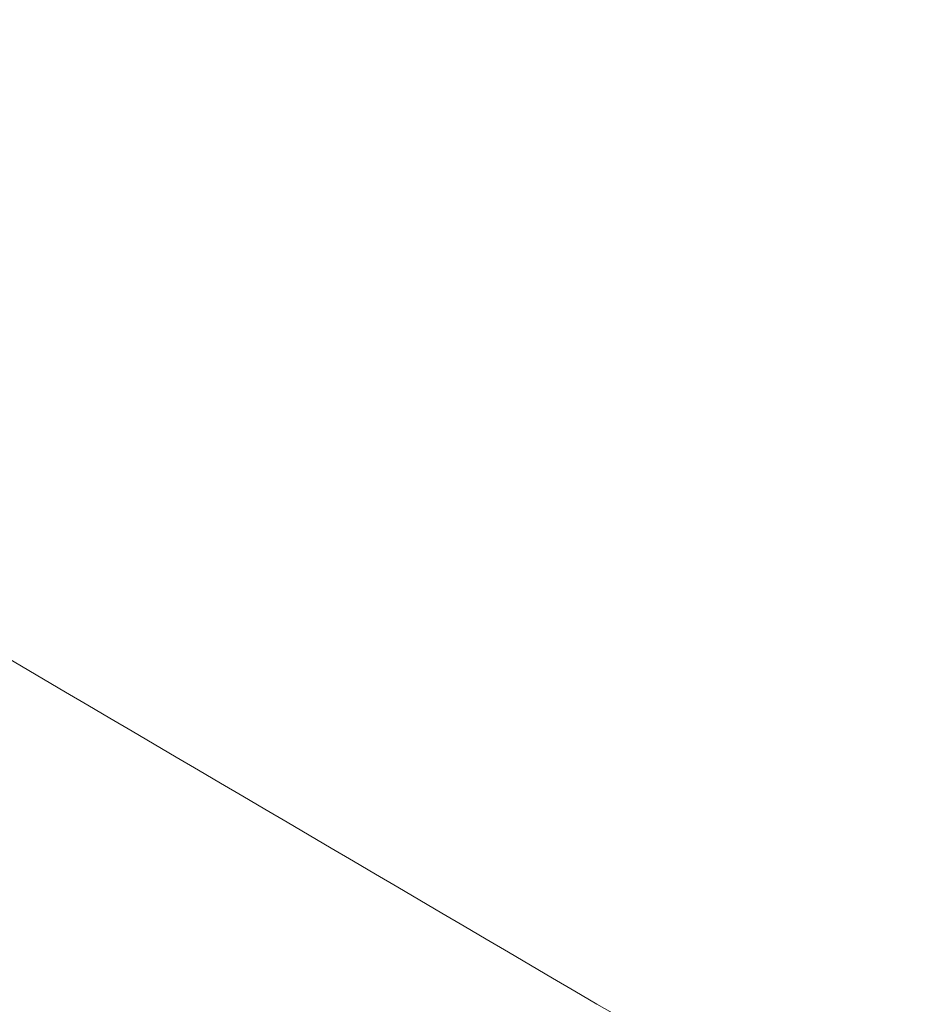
# Model space of a CAD drawing. Header units: millimetres. Extents: x 8 to 587, y 12 to 540.
# Tile 148 of 256: x 522.0028 to 522.0753, y 141.8837 to 141.9633. Entities that reach past the tile are written whole.
import ezdxf

# ---------------------------------------------------------------- set-up
doc = ezdxf.new("R2010")
doc.units = ezdxf.units.MM

msp = doc.modelspace()

# ---------------------------------------------------------------- linework, layer by layer
at = {"color": 252, "linetype": 'Continuous', "lineweight": 0}
for points, knots in [([(516.831377, 148.315959), (516.841302, 148.284833), (516.861174, 148.222513), (516.895967, 148.12193), (516.934146, 148.016869), (516.97152, 147.918823), (517.00669, 147.829775), (517.044598, 147.736307), (517.091014, 147.625486), (517.146955, 147.496665), (517.205843, 147.365513), (517.267333, 147.232829), (517.330217, 147.101233), (517.3942, 146.971189), (517.459005, 146.842992), (517.525863, 146.714191), (517.594665, 146.585079), (517.677585, 146.43345), (517.775144, 146.26072), (517.890106, 146.064793), (518.010034, 145.868152), (518.134859, 145.671346), (518.26295, 145.477063), (518.393979, 145.285864), (518.528347, 145.097186), (518.665401, 144.911984), (518.805182, 144.73018), (518.954804, 144.542835), (519.114719, 144.350625), (519.285119, 144.154577), (519.458251, 143.963863), (519.63393, 143.778556), (519.812072, 143.598612), (520.00843, 143.408659), (520.223675, 143.210407), (520.460023, 143.00437), (520.701241, 142.805541), (520.931657, 142.626188), (521.154843, 142.461387), (521.370431, 142.309956), (521.594391, 142.161016), (521.820574, 142.018122), (521.973121, 141.928524), (522.049446, 141.883696)], [0, 0, 0, 0, 0.015179, 0.030392, 0.045605, 0.060787, 0.071181, 0.081576, 0.097767, 0.113998, 0.13025, 0.146495, 0.162698, 0.178152, 0.193614, 0.20907, 0.224775, 0.24048, 0.264364, 0.288251, 0.313379, 0.338637, 0.363897, 0.389494, 0.415092, 0.440989, 0.466886, 0.492852, 0.523051, 0.553322, 0.583594, 0.613953, 0.644319, 0.674679, 0.713116, 0.751554, 0.790752, 0.829951, 0.861687, 0.896219, 0.930797, 0.965375, 1, 1, 1, 1]), ([(522.049446, 141.883696), (522.13613, 141.834619), (522.309529, 141.736448), (522.572617, 141.60028), (522.837601, 141.472444), (523.105117, 141.353622), (523.374876, 141.243891), (523.645359, 141.144174), (523.915551, 141.054899), (524.171461, 140.980295), (524.41396, 140.918557), (524.642681, 140.868355), (524.870695, 140.826671), (525.097436, 140.793954), (525.315712, 140.771335), (525.525325, 140.758281), (525.725893, 140.754321), (525.923234, 140.759565), (526.11639, 140.774554), (526.293943, 140.798408), (526.456033, 140.829689), (526.602886, 140.866941), (526.732886, 140.908984), (526.84679, 140.954015), (526.945642, 141.000232), (527.039336, 141.051959), (527.127706, 141.109647), (527.209942, 141.173712), (527.28515, 141.244385), (527.352042, 141.321318), (527.409579, 141.404403), (527.45406, 141.488526), (527.486619, 141.57246), (527.508907, 141.654941), (527.522753, 141.742326), (527.527137, 141.834564), (527.521515, 141.931342), (527.50689, 142.021756), (527.486816, 142.104434), (527.470437, 142.15407), (527.462248, 142.178888)], [0, 0, 0, 0, 0.039116, 0.078246, 0.117376, 0.156492, 0.195896, 0.2353, 0.274165, 0.31303, 0.346035, 0.379062, 0.412093, 0.445112, 0.478109, 0.50817, 0.538266, 0.568364, 0.598442, 0.628489, 0.653479, 0.678479, 0.703465, 0.722607, 0.741766, 0.760921, 0.780056, 0.799502, 0.819003, 0.838509, 0.857986, 0.877411, 0.893502, 0.909607, 0.925695, 0.942427, 0.959179, 0.975908, 0.987954, 1, 1, 1, 1]), ([(528.215693, 141.959419), (528.228804, 141.919064), (528.255037, 141.83832), (528.281638, 141.718508), (528.299002, 141.59941), (528.305904, 141.48155), (528.30267, 141.365352), (528.28866, 141.245088), (528.261773, 141.121788), (528.22044, 140.996612), (528.166959, 140.876562), (528.102188, 140.762172), (528.030975, 140.659806), (527.955878, 140.568542), (527.879114, 140.487237), (527.785806, 140.400475), (527.673605, 140.310513), (527.53541, 140.216406), (527.382457, 140.128463), (527.212318, 140.046547), (527.030764, 139.974011), (526.838526, 139.91125), (526.638521, 139.858921), (526.432069, 139.817024), (526.21924, 139.785274), (526.001604, 139.763662), (525.779504, 139.751977), (525.547487, 139.749996), (525.301137, 139.75867), (525.041124, 139.779462), (524.769805, 139.813121), (524.492581, 139.859671), (524.208824, 139.919763), (523.924313, 139.992328), (523.642797, 140.076231), (523.365925, 140.170376), (523.098005, 140.27253), (522.851264, 140.376615), (522.625366, 140.480144), (522.416084, 140.583037), (522.208401, 140.692169), (522.071151, 140.769015), (522.002816, 140.80847), (522.002802, 140.808478)], [0, 0, 0, 0, 0.016594, 0.033201, 0.049795, 0.066703, 0.083625, 0.100534, 0.1205, 0.140515, 0.160557, 0.180588, 0.200566, 0.217226, 0.233894, 0.250556, 0.273607, 0.29666, 0.322348, 0.348038, 0.374889, 0.401906, 0.428925, 0.456258, 0.483592, 0.511217, 0.538842, 0.566594, 0.596885, 0.628919, 0.660953, 0.694852, 0.728751, 0.763089, 0.797427, 0.830596, 0.863766, 0.895471, 0.921575, 0.947705, 0.973836, 0.999995, 1, 1, 1, 1])]:
    msp.add_open_spline(points, degree=3, knots=knots, dxfattribs=at)

doc.saveas('drawing.dxf')
